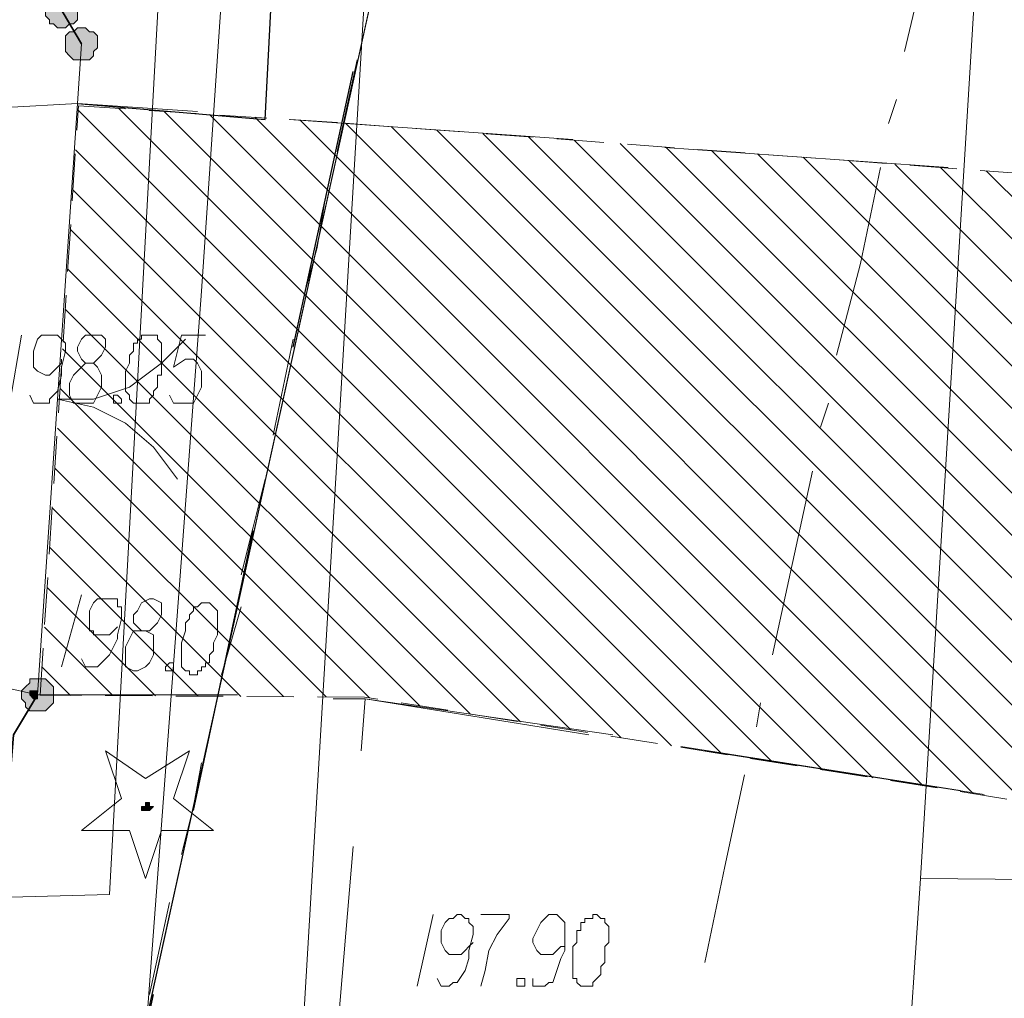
# Model space of a CAD drawing. Header units: metres. Extents: x 7431553 to 7432401, y 5544342 to 5544539.
# Tile 20 of 180: x 7432092 to 7432103, y 5544410 to 5544420. Entities that reach past the tile are written whole.
import ezdxf

# ---------------------------------------------------------------- set-up
doc = ezdxf.new("R2010")
doc.units = ezdxf.units.M
doc.header["$MEASUREMENT"] = 0
doc.linetypes.add('BG-PR90-PB-PZT-PZT01_2026_04_14$0$( Dashed )', pattern=[0.75, 0.5, -0.25])
for name, color, linetype, lineweight in [('BG-PR90-PB-PZT-PZT01_2026_04_14$0$D_obrzeze_5cm', 200, 'Continuous', 13), ('BG-PR90-PB-PZT-PZT01_2026_04_14$0$MAPA DCP', 7, 'Continuous', 0), ('PRIMETECH_XREF', 7, 'Continuous', 5)]:
    doc.layers.add(name, color=color, linetype=linetype, lineweight=lineweight)
doc.layers.add('BG-PR90-PB-PZT-PZT01_2026_04_14$0$Z-wymiarowanie', color=43, linetype='Continuous')
doc.layers.add('BG-PR90-PB-PZT-PZT01_2026_04_14$0$Z_szraf drogi', color=251, linetype='Continuous')
doc.styles.add('BG-PR90-PB-PZT-PZT01_2026_04_14$0$Arial', font='arial.ttf')
doc.dimstyles.new('BG-PR90-PB-PZT-PZT01_2026_04_14$0$1-500', dxfattribs={"dimtxt": 0.8, "dimasz": 0.05, "dimexe": 0.009, "dimexo": 0.003125, "dimgap": 0.25, "dimtad": 1, "dimzin": 0, "dimdsep": 46, "dimtxsty": 'BG-PR90-PB-PZT-PZT01_2026_04_14$0$Arial', "dimblk1": 'BG-PR90-PB-PZT-PZT01_2026_04_14$0$ST', "dimblk2": 'BG-PR90-PB-PZT-PZT01_2026_04_14$0$ST', "dimsah": 1, "dimcen": 0, "dimse1": 1, "dimse2": 1, "dimclrd": 256, "dimclre": 256, "dimclrt": 256, "dimadec": 0, "dimazin": 0, "dimtfac": 1, "dimtdec": 0, "dimtix": 1, "dimtofl": 0, "dimtmove": 2, "dimatfit": 3, "dimldrblk": 'BG-PR90-PB-PZT-PZT01_2026_04_14$0$ST', "dimfxl": 1, "dimtolj": 1, "dimtzin": 0, "dimlwd": -1, "dimlwe": -1, "dimarcsym": 0})

# ---------------------------------------------------------------- blocks, each defined once
blk = doc.blocks.new('BG-PR90-PB-PZT-PZT01_2026_04_14$0$Naddrwiną2025_v2klauzulap')
at = {"layer": 'BG-PR90-PB-PZT-PZT01_2026_04_14$0$MAPA DCP', "linetype": 'Continuous', "lineweight": 0, "true_color": 0x009a00, "transparency": 33554559}
blk.add_hatch(color=94, dxfattribs=at).paths.add_polyline_path([(7431750.483, 5544507.959), (7431750.483, 5544508.002), (7431750.44, 5544508.044), (7431750.44, 5544508.002), (7431750.398, 5544508.002), (7431750.398, 5544508.002), (7431750.398, 5544507.959), (7431750.398, 5544507.959), (7431750.398, 5544507.959), (7431750.44, 5544507.959), (7431750.44, 5544507.917), (7431750.44, 5544507.917), (7431750.483, 5544507.917)])
at = {"layer": 'BG-PR90-PB-PZT-PZT01_2026_04_14$0$MAPA DCP', "linetype": 'Continuous', "lineweight": 0, "transparency": 33554559}
for points in [[(7431742.228, 5544507.197), (7431742.228, 5544507.155), (7431742.27, 5544507.113), (7431742.439, 5544507.113), (7431742.482, 5544507.155), (7431742.524, 5544507.197), (7431742.524, 5544507.24), (7431742.524, 5544507.282), (7431742.524, 5544507.324), (7431742.524, 5544507.367), (7431742.482, 5544507.409), (7431742.439, 5544507.409), (7431742.397, 5544507.451), (7431742.355, 5544507.451), (7431742.312, 5544507.451), (7431742.27, 5544507.451), (7431742.228, 5544507.409), (7431742.228, 5544507.367), (7431742.185, 5544507.324), (7431742.185, 5544507.282), (7431742.185, 5544507.24), (7431742.185, 5544507.24)], [(7431741.847, 5544506.986), (7431741.889, 5544506.943), (7431741.931, 5544506.943), (7431741.974, 5544506.901), (7431742.016, 5544506.901), (7431742.058, 5544506.901), (7431742.101, 5544506.943), (7431742.143, 5544506.943), (7431742.143, 5544506.986), (7431742.185, 5544507.028), (7431742.185, 5544507.07), (7431742.185, 5544507.113), (7431742.143, 5544507.155), (7431742.143, 5544507.197), (7431742.101, 5544507.24), (7431742.058, 5544507.24), (7431742.016, 5544507.24), (7431741.974, 5544507.24), (7431741.931, 5544507.24), (7431741.889, 5544507.197), (7431741.847, 5544507.155), (7431741.847, 5544507.113), (7431741.847, 5544507.07), (7431741.847, 5544507.028), (7431741.847, 5544507.028)], [(7431749.128, 5544506.943), (7431749.086, 5544506.901), (7431749.086, 5544506.732), (7431749.128, 5544506.732), (7431749.17, 5544506.689), (7431749.213, 5544506.647), (7431749.255, 5544506.647), (7431749.297, 5544506.647), (7431749.34, 5544506.689), (7431749.382, 5544506.689), (7431749.424, 5544506.732), (7431749.424, 5544506.774), (7431749.424, 5544506.816), (7431749.424, 5544506.859), (7431749.424, 5544506.901), (7431749.382, 5544506.943), (7431749.34, 5544506.986), (7431749.297, 5544506.986), (7431749.255, 5544506.986), (7431749.213, 5544506.986), (7431749.17, 5544506.986)], [(7431749.255, 5544506.732), (7431749.255, 5544506.732), (7431749.255, 5544506.732), (7431749.255, 5544506.732), (7431749.297, 5544506.774), (7431749.297, 5544506.774), (7431749.297, 5544506.774), (7431749.297, 5544506.774), (7431749.297, 5544506.816), (7431749.255, 5544506.816), (7431749.255, 5544506.816), (7431749.255, 5544506.816), (7431749.255, 5544506.816), (7431749.213, 5544506.816), (7431749.213, 5544506.816), (7431749.213, 5544506.816), (7431749.213, 5544506.816), (7431749.213, 5544506.774), (7431749.213, 5544506.774), (7431749.213, 5544506.774), (7431749.213, 5544506.774), (7431749.213, 5544506.732), (7431749.213, 5544506.732), (7431749.213, 5544506.732), (7431749.213, 5544506.732)]]:
    blk.add_hatch(color=256, dxfattribs=at).paths.add_polyline_path(points)
at = {"layer": 'BG-PR90-PB-PZT-PZT01_2026_04_14$0$MAPA DCP', "linetype": 'Continuous', "lineweight": 18, "transparency": 33554687}
for points in [[(7431770.083, 5544504.869), (7431766.188, 5544504.996), (7431732.576, 5544512.404), (7431709.8, 5544513.844), (7431713.187, 5544561.426), (7431714.161, 5544575.396), (7431721.188, 5544574.846), (7431726.818, 5544654.094), (7431726.988, 5544656.761), (7431734.057, 5544656.295), (7431734.65, 5544665.312), (7431734.904, 5544669.292), (7431748.747, 5544668.276), (7431734.904, 5544669.292), (7431735.454, 5544677.504)], [(7431750.313, 5544516.849), (7431749.848, 5544513.886)], [(7431750.271, 5544516.595), (7431749.805, 5544513.632)], [(7431743.455, 5544513.463), (7431743.667, 5544516.468)], [(7431770.083, 5544474.643), (7431683.046, 5544480.527), (7431684.527, 5544515.452), (7431709.8, 5544513.844), (7431732.576, 5544512.404), (7431766.188, 5544504.996), (7431770.083, 5544504.869)], [(7431749.678, 5544512.912), (7431749.297, 5544510.288), (7431749.297, 5544509.949)], [(7431749.678, 5544512.658), (7431749.297, 5544510.288), (7431749.848, 5544510.245)], [(7431743.159, 5544509.483), (7431743.371, 5544512.489)], [(7431750.864, 5544510.161), (7431753.869, 5544509.907)], [(7431749.255, 5544508.933), (7431749.255, 5544506.816), (7431749.086, 5544506.054), (7431749.001, 5544506.054)], [(7431744.006, 5544506.393), (7431743.032, 5544506.478), (7431742.99, 5544507.24), (7431743.074, 5544508.51)], [(7431745.487, 5544508.383), (7431745.741, 5544508.129), (7431745.995, 5544507.79), (7431746.122, 5544507.409), (7431746.122, 5544507.028), (7431746.207, 5544507.409), (7431746.376, 5544507.748), (7431746.63, 5544508.044), (7431746.969, 5544508.298)], [(7431749.255, 5544506.816), (7431742.99, 5544507.24), (7431742.355, 5544507.282)]]:
    blk.add_lwpolyline(points, dxfattribs=at)
at = {"layer": 'BG-PR90-PB-PZT-PZT01_2026_04_14$0$MAPA DCP', "color": 5, "linetype": 'Continuous', "lineweight": 18, "transparency": 33554687}
for points in [[(7431743.244, 5544580.307), (7431742.566, 5544570.189), (7431741.931, 5544568.665), (7431724.998, 5544568.962), (7431723.643, 5544549.996), (7431722.627, 5544533.275), (7431721.611, 5544518.966), (7431722.289, 5544517.95), (7431723.008, 5544517.865), (7431723.559, 5544517.865), (7431751.202, 5544516.172), (7431770.083, 5544514.902)], [(7431751.202, 5544516.172), (7431751.329, 5544530.396), (7431758.484, 5544529.803), (7431758.78, 5544531.92)]]:
    blk.add_lwpolyline(points, dxfattribs=at)
at = {"layer": 'BG-PR90-PB-PZT-PZT01_2026_04_14$0$MAPA DCP', "linetype": 'Continuous', "lineweight": 35, "transparency": 33554687}
for points in [[(7431720.511, 5544560.283), (7431719.537, 5544549.319), (7431718.267, 5544529.888), (7431717.759, 5544519.178), (7431717.293, 5544514.225), (7431716.785, 5544508.679), (7431733.041, 5544507.621), (7431738.587, 5544507.155), (7431741.635, 5544506.859), (7431742.355, 5544507.282)], [(7431749.255, 5544506.816), (7431749.678, 5544506.562), (7431755.901, 5544506.054), (7431770.083, 5544505.081)]]:
    blk.add_lwpolyline(points, dxfattribs=at)
at = {"layer": 'BG-PR90-PB-PZT-PZT01_2026_04_14$0$MAPA DCP', "color": 1, "linetype": 'Continuous', "lineweight": 18, "transparency": 33554687}
blk.add_lwpolyline([(7431718.098, 5544545.636), (7431716.616, 5544516.087), (7431718.352, 5544515.706), (7431718.14, 5544511.896), (7431738.883, 5544510.457), (7431769.448, 5544508.637), (7431770.083, 5544508.594)], dxfattribs=at)
at = {"layer": 'BG-PR90-PB-PZT-PZT01_2026_04_14$0$MAPA DCP', "linetype": 'Continuous', "lineweight": 25, "transparency": 33554687}
for points in [[(7431742.99, 5544507.24), (7431743.159, 5544509.229), (7431738.248, 5544509.483), (7431735.708, 5544509.653), (7431731.094, 5544509.907), (7431727.115, 5544510.161), (7431722.712, 5544510.415), (7431719.198, 5544510.626), (7431719.918, 5544519.305), (7431720.299, 5544523.961), (7431727.919, 5544523.538), (7431735.37, 5544523.03), (7431743.54, 5544522.48), (7431743.709, 5544524.808), (7431742.482, 5544526.374), (7431741.296, 5544527.433), (7431739.603, 5544528.533), (7431738.418, 5544529.126), (7431736.343, 5544529.719), (7431734.015, 5544530.777), (7431733.549, 5544531.708)], [(7431745.572, 5544509.526), (7431742.651, 5544510.161)], [(7431750.483, 5544508.467), (7431747.519, 5544509.102)], [(7431755.351, 5544507.409), (7431752.43, 5544508.044)]]:
    blk.add_lwpolyline(points, dxfattribs=at)
at = {"layer": 'BG-PR90-PB-PZT-PZT01_2026_04_14$0$MAPA DCP', "color": 30, "linetype": 'Continuous', "lineweight": 18, "true_color": 0xff6500, "transparency": 33554687}
blk.add_lwpolyline([(7431764.072, 5544531.454), (7431762.505, 5544523.75), (7431761.235, 5544517.484), (7431758.695, 5544514.479), (7431753.7, 5544508.383), (7431753.277, 5544507.79), (7431752.896, 5544507.959), (7431744.979, 5544508.552), (7431736.259, 5544509.145), (7431726.903, 5544509.822), (7431724.871, 5544509.949), (7431724.448, 5544509.949), (7431721.908, 5544512.108), (7431721.315, 5544512.531), (7431720.765, 5544512.701), (7431719.749, 5544513.039), (7431718.182, 5544513.463), (7431717.759, 5544513.59), (7431716.912, 5544513.886), (7431716.616, 5544514.013), (7431715.473, 5544514.055), (7431710.181, 5544514.309), (7431708.107, 5544514.436), (7431701.799, 5544514.733)], dxfattribs=at)
at = {"layer": 'BG-PR90-PB-PZT-PZT01_2026_04_14$0$MAPA DCP', "color": 54, "linetype": 'Continuous', "lineweight": 18, "true_color": 0x9a9a00, "transparency": 33554687}
blk.add_lwpolyline([(7431635.378, 5544521.633), (7431636.733, 5544521.548), (7431639.993, 5544521.21), (7431662.345, 5544520.321), (7431670.473, 5544512.32), (7431732.83, 5544508.594), (7431751.372, 5544507.578), (7431751.456, 5544504.573), (7431767.712, 5544503.218), (7431770.083, 5544503.049)], dxfattribs=at)
at = {"layer": 'BG-PR90-PB-PZT-PZT01_2026_04_14$0$MAPA DCP', "color": 4, "linetype": 'Continuous', "lineweight": 18, "transparency": 33554687}
for points in [[(7431740.492, 5544516.468), (7431742.439, 5544516.003)], [(7431742.947, 5544515.918), (7431743.201, 5544515.833)], [(7431743.667, 5544515.749), (7431744.683, 5544515.537), (7431745.657, 5544515.283)], [(7431746.165, 5544515.198), (7431746.419, 5544515.114)], [(7431746.884, 5544515.029), (7431748.832, 5544514.606)], [(7431749.34, 5544514.479), (7431749.594, 5544514.436)], [(7431750.102, 5544514.309), (7431751.075, 5544514.098), (7431752.091, 5544513.886)], [(7431742.524, 5544510.203), (7431743.498, 5544509.991)], [(7431744.006, 5544509.864), (7431744.514, 5544509.78), (7431744.979, 5544509.653)], [(7431745.487, 5544509.526), (7431746.503, 5544509.314)], [(7431746.969, 5544509.229), (7431747.477, 5544509.102), (7431747.985, 5544508.975)], [(7431748.493, 5544508.891), (7431749.467, 5544508.679)], [(7431749.975, 5544508.552), (7431750.44, 5544508.467), (7431750.948, 5544508.34)], [(7431751.456, 5544508.213), (7431752.43, 5544508.002)]]:
    blk.add_lwpolyline(points, dxfattribs=at)
at = {"layer": 'BG-PR90-PB-PZT-PZT01_2026_04_14$0$MAPA DCP', "color": 30, "linetype": 'Continuous', "lineweight": 9, "true_color": 0xff6500, "transparency": 33554687}
for points in [[(7431751.583, 5544512.743), (7431751.583, 5544512.701), (7431751.626, 5544512.701), (7431751.626, 5544512.616), (7431751.668, 5544512.616), (7431751.668, 5544512.574), (7431751.71, 5544512.574), (7431751.753, 5544512.574), (7431751.753, 5544512.531), (7431751.795, 5544512.531), (7431751.837, 5544512.531), (7431751.88, 5544512.531), (7431751.922, 5544512.489), (7431752.007, 5544512.489), (7431752.091, 5544512.489), (7431752.134, 5544512.489), (7431752.176, 5544512.489), (7431752.261, 5544512.489), (7431752.261, 5544512.531), (7431752.303, 5544512.531), (7431752.345, 5544512.574), (7431752.345, 5544512.616), (7431752.345, 5544512.658), (7431752.345, 5544512.701), (7431752.303, 5544512.701), (7431752.261, 5544512.743), (7431752.218, 5544512.785), (7431752.176, 5544512.785), (7431752.134, 5544512.785), (7431752.091, 5544512.828), (7431752.049, 5544512.828), (7431752.007, 5544512.828), (7431751.922, 5544512.828), (7431751.88, 5544512.87), (7431751.837, 5544512.87), (7431751.795, 5544512.87), (7431751.753, 5544512.87), (7431751.71, 5544512.87), (7431751.668, 5544512.828), (7431751.626, 5544512.828), (7431751.626, 5544512.785)], [(7431752.261, 5544511.939), (7431752.261, 5544511.981), (7431752.345, 5544511.981), (7431752.345, 5544511.896), (7431752.303, 5544511.896), (7431752.261, 5544511.896)]]:
    blk.add_lwpolyline(points, close=True, dxfattribs=at)
for points in [[(7431752.261, 5544512.066), (7431752.345, 5544512.066), (7431752.345, 5544512.193), (7431752.303, 5544512.235), (7431752.303, 5544512.277), (7431752.176, 5544512.32), (7431752.049, 5544512.362), (7431751.964, 5544512.404), (7431751.795, 5544512.404), (7431751.71, 5544512.404), (7431751.668, 5544512.404), (7431751.626, 5544512.362), (7431751.583, 5544512.32), (7431751.583, 5544512.235), (7431751.626, 5544512.193), (7431751.668, 5544512.15), (7431751.753, 5544512.108), (7431751.837, 5544512.066), (7431751.88, 5544512.066), (7431751.964, 5544512.108), (7431752.007, 5544512.15), (7431752.007, 5544512.193), (7431752.007, 5544512.235), (7431752.007, 5544512.277), (7431751.964, 5544512.32), (7431751.922, 5544512.362), (7431751.922, 5544512.404), (7431751.88, 5544512.404)], [(7431751.583, 5544511.515), (7431751.583, 5544511.812), (7431751.626, 5544511.812), (7431751.795, 5544511.685), (7431751.964, 5544511.6), (7431752.176, 5544511.558), (7431752.345, 5544511.515)], [(7431752.261, 5544511.05), (7431752.345, 5544511.092), (7431752.345, 5544511.177), (7431752.303, 5544511.219), (7431752.303, 5544511.261), (7431752.176, 5544511.346), (7431752.049, 5544511.388), (7431751.964, 5544511.388), (7431751.795, 5544511.431), (7431751.71, 5544511.431), (7431751.668, 5544511.388), (7431751.626, 5544511.388), (7431751.626, 5544511.346), (7431751.583, 5544511.304), (7431751.583, 5544511.261), (7431751.626, 5544511.219), (7431751.626, 5544511.177), (7431751.668, 5544511.134), (7431751.753, 5544511.092), (7431751.837, 5544511.092), (7431751.88, 5544511.092), (7431751.964, 5544511.134), (7431752.007, 5544511.177), (7431752.007, 5544511.219), (7431752.007, 5544511.261), (7431752.007, 5544511.304), (7431751.964, 5544511.346), (7431751.922, 5544511.388), (7431751.88, 5544511.431)], [(7431751.583, 5544511.007), (7431752.345, 5544510.838)]]:
    blk.add_lwpolyline(points, dxfattribs=at)
at = {"layer": 'BG-PR90-PB-PZT-PZT01_2026_04_14$0$MAPA DCP', "color": 94, "linetype": 'Continuous', "lineweight": 18, "true_color": 0x009a00, "transparency": 33554687}
for points in [[(7431742.524, 5544510.203), (7431743.498, 5544509.991)], [(7431744.006, 5544509.864), (7431744.514, 5544509.78), (7431744.979, 5544509.653)], [(7431745.487, 5544509.526), (7431746.503, 5544509.314)], [(7431746.969, 5544509.229), (7431747.477, 5544509.102), (7431747.985, 5544508.975)], [(7431748.493, 5544508.891), (7431749.467, 5544508.679)], [(7431749.975, 5544508.552), (7431750.44, 5544508.467), (7431750.948, 5544508.34)], [(7431751.456, 5544508.213), (7431752.43, 5544508.002)]]:
    blk.add_lwpolyline(points, dxfattribs=at)
at = {"layer": 'BG-PR90-PB-PZT-PZT01_2026_04_14$0$MAPA DCP', "linetype": 'Continuous', "lineweight": 9, "transparency": 33554687}
for points in [[(7431748.324, 5544508.975), (7431749.043, 5544508.764)], [(7431745.445, 5544508.594), (7431745.445, 5544508.34), (7431745.784, 5544508.256), (7431745.699, 5544508.383), (7431745.699, 5544508.467), (7431745.741, 5544508.51), (7431745.826, 5544508.552), (7431745.911, 5544508.552), (7431745.995, 5544508.552), (7431746.08, 5544508.51), (7431746.165, 5544508.467), (7431746.165, 5544508.34), (7431746.165, 5544508.298), (7431746.165, 5544508.256), (7431746.08, 5544508.213)], [(7431748.578, 5544507.917), (7431748.578, 5544508.002), (7431748.535, 5544508.044), (7431748.493, 5544508.086), (7431748.408, 5544508.129), (7431748.324, 5544508.129), (7431748.281, 5544508.129), (7431748.239, 5544508.044), (7431748.239, 5544508.002), (7431748.281, 5544507.917), (7431748.366, 5544507.875), (7431748.408, 5544507.832), (7431748.493, 5544507.832), (7431748.535, 5544507.875), (7431748.578, 5544507.917), (7431748.578, 5544507.832), (7431748.662, 5544507.79), (7431748.747, 5544507.748), (7431748.789, 5544507.748), (7431748.916, 5544507.748), (7431748.959, 5544507.748), (7431749.001, 5544507.832), (7431749.001, 5544507.875), (7431748.959, 5544507.959), (7431748.916, 5544508.002), (7431748.832, 5544508.044), (7431748.789, 5544508.044), (7431748.705, 5544508.044), (7431748.62, 5544508.044), (7431748.578, 5544507.959)], [(7431748.874, 5544507.282), (7431748.959, 5544507.324), (7431748.959, 5544507.451), (7431748.916, 5544507.494), (7431748.832, 5544507.578), (7431748.662, 5544507.663), (7431748.62, 5544507.663), (7431748.451, 5544507.705), (7431748.324, 5544507.705), (7431748.324, 5544507.663), (7431748.239, 5544507.663), (7431748.239, 5544507.621), (7431748.239, 5544507.578), (7431748.239, 5544507.536), (7431748.239, 5544507.494), (7431748.239, 5544507.451), (7431748.281, 5544507.409), (7431748.366, 5544507.367), (7431748.451, 5544507.367), (7431748.493, 5544507.367), (7431748.578, 5544507.367), (7431748.578, 5544507.409), (7431748.62, 5544507.409), (7431748.62, 5544507.451), (7431748.62, 5544507.494), (7431748.62, 5544507.536), (7431748.62, 5544507.578), (7431748.578, 5544507.621), (7431748.535, 5544507.663)], [(7431745.741, 5544507.324), (7431745.741, 5544507.409), (7431745.699, 5544507.451), (7431745.657, 5544507.494), (7431745.572, 5544507.536), (7431745.487, 5544507.536), (7431745.445, 5544507.494), (7431745.445, 5544507.451), (7431745.445, 5544507.409), (7431745.445, 5544507.324), (7431745.487, 5544507.282), (7431745.572, 5544507.24), (7431745.614, 5544507.24), (7431745.699, 5544507.282), (7431745.741, 5544507.324), (7431745.784, 5544507.282), (7431745.868, 5544507.197), (7431745.953, 5544507.155), (7431745.995, 5544507.155), (7431746.08, 5544507.155), (7431746.165, 5544507.197), (7431746.165, 5544507.24), (7431746.165, 5544507.324), (7431746.165, 5544507.409), (7431746.08, 5544507.451), (7431745.995, 5544507.494), (7431745.953, 5544507.494), (7431745.868, 5544507.494), (7431745.784, 5544507.451), (7431745.741, 5544507.409)], [(7431748.197, 5544507.282), (7431748.959, 5544507.07)], [(7431746.08, 5544506.732), (7431746.165, 5544506.774), (7431746.165, 5544506.943), (7431746.122, 5544506.943), (7431746.038, 5544507.028), (7431745.868, 5544507.07), (7431745.784, 5544507.07), (7431745.614, 5544507.113), (7431745.53, 5544507.113), (7431745.487, 5544507.07), (7431745.445, 5544507.028), (7431745.445, 5544506.986), (7431745.445, 5544506.943), (7431745.445, 5544506.901), (7431745.445, 5544506.859), (7431745.487, 5544506.816), (7431745.614, 5544506.774), (7431745.657, 5544506.774), (7431745.699, 5544506.774), (7431745.784, 5544506.774), (7431745.826, 5544506.816), (7431745.868, 5544506.901), (7431745.868, 5544506.943), (7431745.826, 5544506.986), (7431745.784, 5544507.028), (7431745.741, 5544507.07), (7431745.699, 5544507.07)], [(7431745.445, 5544506.647), (7431746.165, 5544506.52)]]:
    blk.add_lwpolyline(points, dxfattribs=at)
for points in [[(7431748.281, 5544508.637), (7431748.281, 5544508.552), (7431748.324, 5544508.51), (7431748.324, 5544508.467), (7431748.366, 5544508.467), (7431748.408, 5544508.425), (7431748.451, 5544508.425), (7431748.493, 5544508.383), (7431748.535, 5544508.383), (7431748.578, 5544508.383), (7431748.705, 5544508.34), (7431748.747, 5544508.34), (7431748.832, 5544508.34), (7431748.874, 5544508.34), (7431748.916, 5544508.34), (7431748.959, 5544508.34), (7431749.001, 5544508.383), (7431749.001, 5544508.425), (7431749.043, 5544508.425), (7431749.043, 5544508.467), (7431749.043, 5544508.51), (7431749.001, 5544508.51), (7431749.001, 5544508.552), (7431748.959, 5544508.552), (7431748.959, 5544508.594), (7431748.916, 5544508.594), (7431748.916, 5544508.637), (7431748.874, 5544508.637), (7431748.832, 5544508.637), (7431748.789, 5544508.679), (7431748.747, 5544508.679), (7431748.705, 5544508.679), (7431748.62, 5544508.721), (7431748.578, 5544508.721), (7431748.535, 5544508.721), (7431748.493, 5544508.721), (7431748.451, 5544508.721), (7431748.408, 5544508.721), (7431748.366, 5544508.721), (7431748.324, 5544508.679)], [(7431748.916, 5544508.213), (7431748.916, 5544508.256), (7431749.001, 5544508.256), (7431749.001, 5544508.171), (7431748.959, 5544508.171)], [(7431745.445, 5544508.002), (7431745.445, 5544507.917), (7431745.487, 5544507.917), (7431745.487, 5544507.875), (7431745.53, 5544507.875), (7431745.53, 5544507.832), (7431745.572, 5544507.832), (7431745.614, 5544507.832), (7431745.657, 5544507.79), (7431745.699, 5544507.79), (7431745.741, 5544507.79), (7431745.826, 5544507.748), (7431745.911, 5544507.748), (7431745.995, 5544507.748), (7431746.038, 5544507.748), (7431746.08, 5544507.79), (7431746.122, 5544507.79), (7431746.165, 5544507.832), (7431746.165, 5544507.875), (7431746.165, 5544507.917), (7431746.165, 5544507.959), (7431746.165, 5544508.002), (7431746.122, 5544508.002), (7431746.08, 5544508.044), (7431746.038, 5544508.044), (7431745.995, 5544508.086), (7431745.953, 5544508.086), (7431745.911, 5544508.086), (7431745.868, 5544508.086), (7431745.868, 5544508.129), (7431745.826, 5544508.129), (7431745.784, 5544508.129), (7431745.741, 5544508.129), (7431745.699, 5544508.129), (7431745.657, 5544508.129), (7431745.614, 5544508.129), (7431745.572, 5544508.129), (7431745.53, 5544508.129), (7431745.487, 5544508.086), (7431745.445, 5544508.086), (7431745.445, 5544508.044)], [(7431746.08, 5544507.621), (7431746.08, 5544507.663), (7431746.122, 5544507.705), (7431746.165, 5544507.705), (7431746.165, 5544507.663), (7431746.165, 5544507.621), (7431746.122, 5544507.621)]]:
    blk.add_lwpolyline(points, close=True, dxfattribs=at)
at = {"layer": 'BG-PR90-PB-PZT-PZT01_2026_04_14$0$MAPA DCP', "color": 94, "linetype": 'Continuous', "lineweight": 18, "true_color": 0x009a00, "transparency": 33554687}
blk.add_lwpolyline([(7431750.356, 5544508.256), (7431750.694, 5544508.679), (7431750.694, 5544508.129), (7431751.202, 5544507.959), (7431750.694, 5544507.79), (7431750.694, 5544507.282), (7431750.356, 5544507.705), (7431749.848, 5544507.536), (7431750.144, 5544507.959), (7431749.848, 5544508.425)], close=True, dxfattribs=at)
at = {"layer": 'BG-PR90-PB-PZT-PZT01_2026_04_14$0$MAPA DCP', "color": 94, "linetype": 'Continuous', "lineweight": 0, "true_color": 0x009a00, "transparency": 33554687}
blk.add_lwpolyline([(7431750.483, 5544507.959), (7431750.483, 5544508.002), (7431750.44, 5544508.044), (7431750.44, 5544508.002), (7431750.398, 5544508.002), (7431750.398, 5544508.002), (7431750.398, 5544507.959), (7431750.398, 5544507.959), (7431750.398, 5544507.959), (7431750.44, 5544507.959), (7431750.44, 5544507.917), (7431750.44, 5544507.917), (7431750.483, 5544507.917), (7431750.483, 5544507.959), (7431750.483, 5544507.959)], close=True, dxfattribs=at)
at = {"layer": 'BG-PR90-PB-PZT-PZT01_2026_04_14$0$MAPA DCP', "linetype": 'Continuous', "lineweight": 0, "transparency": 33554687}
for points in [[(7431742.228, 5544507.197), (7431742.228, 5544507.155), (7431742.27, 5544507.113), (7431742.439, 5544507.113), (7431742.482, 5544507.155), (7431742.524, 5544507.197), (7431742.524, 5544507.24), (7431742.524, 5544507.282), (7431742.524, 5544507.324), (7431742.524, 5544507.367), (7431742.482, 5544507.409), (7431742.439, 5544507.409), (7431742.397, 5544507.451), (7431742.355, 5544507.451), (7431742.312, 5544507.451), (7431742.27, 5544507.451), (7431742.228, 5544507.409), (7431742.228, 5544507.367), (7431742.185, 5544507.324), (7431742.185, 5544507.282), (7431742.185, 5544507.24)], [(7431741.847, 5544506.986), (7431741.889, 5544506.943), (7431741.931, 5544506.943), (7431741.974, 5544506.901), (7431742.016, 5544506.901), (7431742.058, 5544506.901), (7431742.101, 5544506.943), (7431742.143, 5544506.943), (7431742.143, 5544506.986), (7431742.185, 5544507.028), (7431742.185, 5544507.07), (7431742.185, 5544507.113), (7431742.143, 5544507.155), (7431742.143, 5544507.197), (7431742.101, 5544507.24), (7431742.058, 5544507.24), (7431742.016, 5544507.24), (7431741.974, 5544507.24), (7431741.931, 5544507.24), (7431741.889, 5544507.197), (7431741.847, 5544507.155), (7431741.847, 5544507.113), (7431741.847, 5544507.07), (7431741.847, 5544507.028)], [(7431749.128, 5544506.943), (7431749.086, 5544506.901), (7431749.086, 5544506.732), (7431749.128, 5544506.732), (7431749.17, 5544506.689), (7431749.213, 5544506.647), (7431749.255, 5544506.647), (7431749.297, 5544506.647), (7431749.34, 5544506.689), (7431749.382, 5544506.689), (7431749.424, 5544506.732), (7431749.424, 5544506.774), (7431749.424, 5544506.816), (7431749.424, 5544506.859), (7431749.424, 5544506.901), (7431749.382, 5544506.943), (7431749.34, 5544506.986), (7431749.297, 5544506.986), (7431749.255, 5544506.986), (7431749.213, 5544506.986), (7431749.17, 5544506.986)], [(7431749.255, 5544506.732), (7431749.255, 5544506.732), (7431749.255, 5544506.732), (7431749.255, 5544506.732), (7431749.297, 5544506.774), (7431749.297, 5544506.774), (7431749.297, 5544506.774), (7431749.297, 5544506.774), (7431749.297, 5544506.816), (7431749.255, 5544506.816), (7431749.255, 5544506.816), (7431749.255, 5544506.816), (7431749.255, 5544506.816), (7431749.213, 5544506.816), (7431749.213, 5544506.816), (7431749.213, 5544506.816), (7431749.213, 5544506.816), (7431749.213, 5544506.774), (7431749.213, 5544506.774), (7431749.213, 5544506.774), (7431749.213, 5544506.774), (7431749.213, 5544506.732), (7431749.213, 5544506.732), (7431749.213, 5544506.732)]]:
    blk.add_lwpolyline(points, close=True, dxfattribs=at)
blk = doc.blocks.new('BG-PR90-PB-PZT-PZT01_2026_04_14$0$ST')
at = {"color": 8}
blk.add_line((0, 10), (0, -10), dxfattribs=at)
blk.add_line((-5.3, -5.3), (5.3, 5.3))
blk = doc.blocks.new('*D12121')
at = {"layer": 'BG-PR90-PB-PZT-PZT01_2026_04_14$0$Z-wymiarowanie'}
blk.add_line((7432091.749, 5544419.387), (7432091.333, 5544413.221), dxfattribs=at)
at = {"layer": 'Defpoints', "color": 0, "linetype": 'Continuous', "lineweight": 100}
for p in [(7432093.028, 5544419.351), (7432091.329, 5544413.172), (7432092.605, 5544413.085)]:
    blk.add_point(p, dxfattribs=at)
at = {"layer": 'BG-PR90-PB-PZT-PZT01_2026_04_14$0$Z-wymiarowanie', "linetype": 'Continuous', "xscale": 0.05, "yscale": 0.05, "zscale": 0.05}
for p, rotation in [((7432091.753, 5544419.437), 86.13455076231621), ((7432091.329, 5544413.172), 266.1345507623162)]:
    blk.add_blockref('BG-PR90-PB-PZT-PZT01_2026_04_14$0$ST', p, dxfattribs=dict(at, rotation=rotation))
at = {"layer": 'BG-PR90-PB-PZT-PZT01_2026_04_14$0$Z-wymiarowanie', "linetype": 'Continuous', "insert": (7432090.884, 5544416.349), "char_height": 0.8, "attachment_point": 5, "rotation": 86.1346, "style": 'BG-PR90-PB-PZT-PZT01_2026_04_14$0$Arial'}
blk.add_mtext('\\A1;6.28', dxfattribs=at)
blk = doc.blocks.new('BG-PR90-PB-PZT-PZT01_2026_04_14')
at = {"layer": 'BG-PR90-PB-PZT-PZT01_2026_04_14$0$Z_szraf drogi', "true_color": 0xb2b2b2}
h = blk.add_hatch(dxfattribs=at)
h.set_pattern_fill('ANSI31', color=253, scale=0.1, angle=90)
h.set_pattern_definition([(135, (7432092.63, 5544410.70457), (-0.2245064, -0.2245064), [])])
edge = h.paths.add_edge_path()
edge.add_line((7432092.63, 5544413.08), (7432093.037, 5544419.327))
edge.add_line((7432093.037, 5544419.327), (7432095.863, 5544419.143))
edge.add_line((7432095.863, 5544419.143), (7432108.94, 5544418.17))
edge.add_line((7432108.94, 5544418.17), (7432143.304, 5544415.72))
edge.add_ellipse((7432143.731, 5544421.705), major_axis=(6, 0), ratio=1, start_angle=265.9216, end_angle=355.9216)
edge.add_line((7432149.716, 5544421.278), (7432151.181, 5544441.83))
edge.add_line((7432151.181, 5544441.83), (7432149.21, 5544449.013))
edge.add_line((7432149.21, 5544449.008), (7432159.162, 5544448.304))
edge.add_line((7432159.162, 5544448.304), (7432156.162, 5544441.39))
edge.add_line((7432156.162, 5544441.39), (7432154.703, 5544420.922))
edge.add_ellipse((7432143.731, 5544421.705), major_axis=(-11, 0), ratio=1, start_angle=445.9216, end_angle=535.9216, ccw=False)
edge.add_line((7432142.948, 5544410.732), (7432134.502, 5544411.335))
edge.add_line((7432134.502, 5544411.335), (7432134.51, 5544411.42))
edge.add_line((7432134.51, 5544411.42), (7432127.85, 5544412.19))
edge.add_line((7432127.85, 5544412.19), (7432127.81, 5544411.96))
edge.add_line((7432127.81, 5544411.96), (7432111.81, 5544413.98))
edge.add_line((7432111.81, 5544413.98), (7432111.78, 5544414.12))
edge.add_line((7432111.78, 5544414.12), (7432106.06, 5544414.83))
edge.add_line((7432106.06, 5544414.83), (7432105.84, 5544411.51))
edge.add_line((7432105.84, 5544411.51), (7432096.07, 5544413.06))
edge.add_line((7432096.07, 5544413.06), (7432092.63, 5544413.08))
at = {"layer": 'BG-PR90-PB-PZT-PZT01_2026_04_14$0$D_obrzeze_5cm', "linetype": 'BG-PR90-PB-PZT-PZT01_2026_04_14$0$( Dashed )'}
blk.add_lwpolyline([(7432149.21, 5544449.008), (7432159.162, 5544448.304), (7432156.162, 5544441.39), (7432154.703, 5544420.922, -0.414214), (7432142.948, 5544410.732), (7432134.502, 5544411.335), (7432134.51, 5544411.42), (7432127.85, 5544412.19), (7432127.81, 5544411.96), (7432111.81, 5544413.98), (7432111.78, 5544414.12), (7432106.06, 5544414.83), (7432105.84, 5544411.51), (7432096.07, 5544413.06), (7432092.63, 5544413.08), (7432093.037, 5544419.327), (7432095.863, 5544419.143), (7432108.94, 5544418.17), (7432143.304, 5544415.72, 0.414214), (7432149.716, 5544421.278), (7432151.181, 5544441.83), (7432149.21, 5544449.013)], format="xyb", dxfattribs=at)
at = {"layer": 'BG-PR90-PB-PZT-PZT01_2026_04_14$0$MAPA DCP', "rotation": 270}
blk.add_blockref('BG-PR90-PB-PZT-PZT01_2026_04_14$0$Naddrwiną2025_v2klauzulap', (1887585.788, 12976162.34), dxfattribs=at)
at = {"layer": 'BG-PR90-PB-PZT-PZT01_2026_04_14$0$Z-wymiarowanie'}
dim = blk.add_aligned_dim(p1=(7432093.028, 5544419.351), p2=(7432092.605, 5544413.085), distance=-1.278, dimstyle='BG-PR90-PB-PZT-PZT01_2026_04_14$0$1-500', override={"dimblk1": 'BG-PR90-PB-PZT-PZT01_2026_04_14$0$ST', "dimblk2": 'BG-PR90-PB-PZT-PZT01_2026_04_14$0$ST'}, dxfattribs=at)
dim.commit()
dim.dimension.update_dxf_attribs({"geometry": '*D12121', "text_midpoint": (7432090.884, 5544416.349)})

msp = doc.modelspace()

# ---------------------------------------------------------------- block references
at = {"layer": 'PRIMETECH_XREF', "linetype": 'Continuous', "lineweight": 0, "rotation": 360}
msp.add_blockref('BG-PR90-PB-PZT-PZT01_2026_04_14', (0, 0), dxfattribs=at)

doc.saveas('drawing.dxf')
